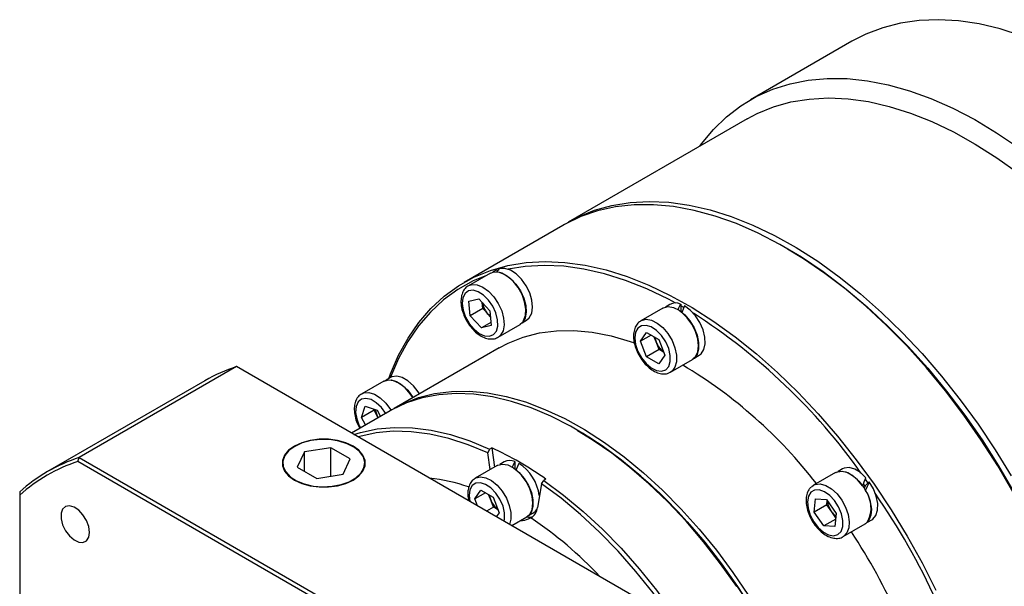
# Model space of a CAD drawing. Header units: millimetres. Extents: x 2126 to 3163, y 267 to 1000.
# Tile 4 of 8: x 2329 to 2445, y 510 to 577. Entities that reach past the tile are written whole.
import ezdxf

# ---------------------------------------------------------------- set-up
doc = ezdxf.new("R2010")
doc.units = ezdxf.units.MM
doc.layers.add('1轮廓实线层', color=7, linetype='Continuous')

msp = doc.modelspace()

# ---------------------------------------------------------------- linework, layer by layer
at = {"layer": '1轮廓实线层', "linetype": 'Continuous', "lineweight": 30}
for p, q in [((2427.28, 574.7), (2415.3, 567.79)), ((2414.93, 565.56), (2393.8, 553.36)), ((2393.16, 552.99), (2381.52, 546.27)), ((2419.66, 550.24), (2419.41, 550.38)), ((2384.62, 547.36), (2382.02, 545.86)), ((2385.3, 547.71), (2384.91, 547.48)), ((2385.38, 547.75), (2385.44, 547.62)), ((2382.02, 545.86), (2382.08, 545.89)), ((2382.09, 544.04), (2383.25, 544.34)), ((2382.24, 542.31), (2382.09, 544.04)), ((2383.25, 544.34), (2384.55, 542.92)), ((2383.73, 543.17), (2383.66, 543.89)), ((2383.73, 543.17), (2382.24, 542.31)), ((2384.38, 542.46), (2383.73, 543.17)), ((2384.55, 542.92), (2384.7, 541.19)), ((2404.98, 543.24), (2402.38, 541.74)), ((2405.8, 543.67), (2405.27, 543.36)), ((2407.07, 543.71), (2407.07, 542.85)), ((2407.43, 543.3), (2407.07, 543.5)), ((2383.55, 540.89), (2382.24, 542.31)), ((2384.67, 541.54), (2383.55, 540.89)), ((2384.61, 542.2), (2384.38, 542.46)), ((2388.37, 541.49), (2388.89, 541.79)), ((2384.7, 541.19), (2383.55, 540.89)), ((2385.52, 539.8), (2388.12, 541.3)), ((2402.33, 539.32), (2403.05, 540.34)), ((2403.05, 540.34), (2404.48, 539.52)), ((2385.56, 539.82), (2385.52, 539.8)), ((2403.57, 540.04), (2402.33, 539.32)), ((2403.05, 537.48), (2402.33, 539.32)), ((2404.18, 539.26), (2403.96, 539.81)), ((2404.53, 538.34), (2404.18, 539.26)), ((2404.48, 539.52), (2405.19, 537.67)), ((2385.65, 538.55), (2373.28, 531.41)), ((2404.53, 538.34), (2403.05, 537.48)), ((2405.05, 538.04), (2404.53, 538.34)), ((2404.48, 536.66), (2403.05, 537.48)), ((2405.19, 537.67), (2404.48, 536.66)), ((2405.88, 535.68), (2408.48, 537.18)), ((2408.73, 537.37), (2409.25, 537.68)), ((2354.66, 536.33), (2336.1, 525.61)), ((2404.95, 507.29), (2354.66, 536.33)), ((2350.93, 534.67), (2332.37, 523.96)), ((2372.03, 534.62), (2369.43, 533.12)), ((2372.84, 535.04), (2372.32, 534.74)), ((2372.78, 531.12), (2368.23, 528.49)), ((2369.41, 530.34), (2369.85, 531.65)), ((2370.9, 531.2), (2369.41, 530.34)), ((2369.85, 531.65), (2371.25, 531.19)), ((2370.9, 531.2), (2370.93, 531.3)), ((2371.37, 530.31), (2370.9, 531.2)), ((2371.25, 531.19), (2371.64, 530.46)), ((2369.89, 529.45), (2369.41, 530.34)), ((2394.91, 528.81), (2394.66, 528.95)), ((2361.53, 526.93), (2361.49, 526.91)), ((2365.79, 526.76), (2362.67, 526.27)), ((2368.08, 525.44), (2365.79, 526.76)), ((2365.79, 523.41), (2365.79, 526.76)), ((2368.42, 526.91), (2368.38, 526.93)), ((2384.53, 526.61), (2384.33, 526.16)), ((2384.53, 526.61), (2384.78, 526.75)), ((2384.78, 526.75), (2385.1, 524.48)), ((2335.93, 525.14), (2336.1, 525.61)), ((2336.1, 525.61), (2386.39, 496.58)), ((2362.67, 526.27), (2361.83, 524.47)), ((2362.67, 523.99), (2362.67, 526.27)), ((2367.24, 523.63), (2368.08, 525.44)), ((2384.6, 524.19), (2384.33, 526.16)), ((2386.06, 496.2), (2335.93, 525.14)), ((2361.83, 524.47), (2364.12, 523.15)), ((2385.43, 524.67), (2382.83, 523.17)), ((2386.24, 525.09), (2385.72, 524.79)), ((2387.52, 525.13), (2387.52, 524.28)), ((2426.16, 524.27), (2425.64, 523.97)), ((2364.12, 523.15), (2367.24, 523.63)), ((2390.63, 522.52), (2390.92, 522.92)), ((2391.17, 523.06), (2390.92, 522.92)), ((2425.35, 523.85), (2422.75, 522.35)), ((2429.2, 522.6), (2428.87, 523.06)), ((2382.78, 520.75), (2383.5, 521.77)), ((2383.5, 521.77), (2384.93, 520.94)), ((2390.63, 522.52), (2390.16, 519.72)), ((2422.5, 522.15), (2422.76, 522.35)), ((2428.85, 522.24), (2428.64, 522.52)), ((2429.33, 522.73), (2428.86, 522.26)), ((2329.07, 521.56), (2329.07, 521.17)), ((2329.07, 521.17), (2329.07, 463.29)), ((2382.11, 521.14), (2382.19, 520.44)), ((2384.02, 521.46), (2382.78, 520.75)), ((2383.11, 519.9), (2382.78, 520.75)), ((2384.62, 520.69), (2384.41, 521.24)), ((2384.98, 519.77), (2384.62, 520.69)), ((2384.93, 520.94), (2385.64, 519.1)), ((2422.82, 519.18), (2422.97, 520.74)), ((2422.97, 520.74), (2424.28, 520.66)), ((2424.28, 520.66), (2425.43, 519.02)), ((2424.31, 520.04), (2424.36, 520.54)), ((2384.98, 519.77), (2384.17, 519.29)), ((2385.5, 519.47), (2384.98, 519.77)), ((2424.31, 520.04), (2422.82, 519.18)), ((2424.89, 519.22), (2424.31, 520.04)), ((2385.64, 519.1), (2385.31, 518.63)), ((2387.14, 517.58), (2388.93, 518.61)), ((2389.18, 518.8), (2389.7, 519.1)), ((2423.98, 517.55), (2422.82, 519.18)), ((2425.37, 518.35), (2423.98, 517.55)), ((2425.38, 518.51), (2424.89, 519.22)), ((2425.43, 519.02), (2425.28, 517.46)), ((2429.1, 517.98), (2429.62, 518.28)), ((2425.28, 517.46), (2423.98, 517.55)), ((2426.25, 516.28), (2428.85, 517.78)), ((2426.28, 516.3), (2426.25, 516.28))]:
    msp.add_line(p, q, dxfattribs=at)
at = {"layer": '1轮廓实线层', "linetype": 'Continuous', "lineweight": 30, "flags": 128}
for points in [[(2447.31, 575.35), (2444.78, 576.15), (2442.3, 576.74), (2439.87, 577.1), (2437.5, 577.24), (2435.22, 577.16), (2433.02, 576.84), (2430.92, 576.3), (2428.92, 575.55), (2427.28, 574.7)], [(2409.34, 562.33), (2409.53, 562.59), (2410.93, 564.29), (2412.49, 565.79), (2414.17, 567.08), (2415.99, 568.17), (2417.93, 569.04), (2419.98, 569.69), (2422.13, 570.11), (2424.37, 570.31), (2426.7, 570.29), (2429.1, 570.04), (2431.56, 569.56), (2434.06, 568.86), (2436.61, 567.94), (2439.18, 566.81), (2441.77, 565.47), (2444.36, 563.92), (2446.94, 562.18)], [(2414.93, 565.56), (2416.09, 566.17), (2418.04, 566.97), (2420.09, 567.54), (2422.25, 567.89), (2424.5, 568.02), (2426.83, 567.91), (2429.22, 567.58), (2431.68, 567.02), (2434.18, 566.23), (2436.71, 565.23), (2439.26, 564.01), (2441.82, 562.58), (2444.38, 560.95), (2446.93, 559.13)], [(2446.32, 521.49), (2444.5, 524.62), (2442.55, 527.67), (2440.49, 530.62), (2438.33, 533.47), (2436.09, 536.18), (2433.76, 538.77), (2431.36, 541.2), (2428.91, 543.47), (2426.41, 545.57), (2423.88, 547.49), (2421.32, 549.22), (2418.76, 550.75), (2416.2, 552.07), (2413.66, 553.19), (2411.14, 554.08), (2408.67, 554.75), (2406.24, 555.2), (2403.88, 555.42), (2401.59, 555.41), (2399.38, 555.18), (2397.27, 554.71), (2395.27, 554.02), (2393.38, 553.11), (2393.16, 552.99)], [(2393.48, 553.17), (2394.95, 553.97), (2396.9, 554.77), (2398.96, 555.34), (2401.12, 555.69), (2403.36, 555.82), (2405.69, 555.71), (2408.09, 555.38), (2410.54, 554.82), (2413.04, 554.03), (2415.57, 553.03), (2418.13, 551.81), (2420.69, 550.38), (2423.25, 548.75), (2425.79, 546.93), (2428.31, 544.91), (2430.78, 542.73), (2433.21, 540.37), (2435.57, 537.86), (2437.86, 535.21), (2440.07, 532.43), (2442.18, 529.53), (2444.18, 526.53), (2446.07, 523.44)], [(2419.66, 550.24), (2421.56, 549.08), (2424.1, 547.37), (2426.61, 545.46), (2429.09, 543.37), (2431.53, 541.12), (2433.91, 538.7), (2436.22, 536.14), (2438.45, 533.44), (2440.6, 530.61), (2442.64, 527.68), (2444.58, 524.65), (2446.39, 521.54), (2448.08, 518.37), (2449.63, 515.14), (2451.04, 511.88), (2452.3, 508.6), (2453.41, 505.31), (2454.35, 502.04), (2455.13, 498.79), (2455.74, 495.59), (2456.18, 492.44), (2456.44, 489.36), (2456.53, 486.37)], [(2372.63, 534.92), (2372.84, 535.48), (2373.79, 537.68), (2374.9, 539.7), (2376.17, 541.54), (2377.59, 543.18), (2379.15, 544.63), (2380.85, 545.86), (2382.68, 546.88), (2384.63, 547.68), (2386.68, 548.26), (2388.84, 548.61), (2391.09, 548.73), (2393.42, 548.62), (2395.81, 548.29), (2398.27, 547.73), (2400.76, 546.95), (2403.3, 545.94), (2405.85, 544.72), (2408.41, 543.3), (2410.97, 541.66), (2413.52, 539.84), (2416.03, 537.83), (2418.51, 535.64), (2420.94, 533.29), (2423.3, 530.78), (2425.59, 528.13), (2427.79, 525.34), (2429.9, 522.45), (2431.91, 519.44), (2433.79, 516.35), (2435.56, 513.19), (2437.19, 509.97)], [(2384.62, 547.36), (2385.05, 547.51), (2385.67, 547.47), (2386.33, 547.21), (2387, 546.72), (2387.62, 546.07), (2388.15, 545.28), (2388.55, 544.42), (2388.78, 543.55), (2388.84, 542.75), (2388.71, 542.06), (2388.41, 541.53), (2388.12, 541.3)], [(2388.5, 541.72), (2388.53, 541.77), (2388.76, 542.37), (2388.81, 543.12), (2388.66, 543.97), (2388.35, 544.84), (2387.88, 545.67), (2387.3, 546.4), (2386.64, 546.97), (2385.97, 547.34), (2385.59, 547.46)], [(2388.89, 541.79), (2389.21, 542.07), (2389.5, 542.62), (2389.6, 543.33), (2389.52, 544.15), (2389.26, 545.02), (2388.84, 545.87), (2388.29, 546.64), (2387.65, 547.27), (2386.98, 547.71), (2386.32, 547.92), (2385.72, 547.9)], [(2406.48, 543.83), (2405.62, 544.29), (2403.08, 545.5), (2400.56, 546.5), (2398.08, 547.27), (2395.65, 547.83), (2393.27, 548.16), (2390.95, 548.27), (2388.72, 548.15), (2386.7, 547.82)], [(2384.14, 547.09), (2382.6, 546.43), (2380.78, 545.42), (2379.09, 544.19), (2377.54, 542.76), (2376.13, 541.13), (2374.87, 539.3), (2373.77, 537.29), (2372.82, 535.1), (2372.79, 535.01)], [(2381.69, 542.17), (2382.13, 541.4), (2382.69, 540.74), (2383.3, 540.24), (2383.93, 539.96), (2384.5, 539.91), (2384.98, 540.1), (2385.32, 540.52), (2385.49, 541.12), (2385.47, 541.85), (2385.26, 542.66), (2384.89, 543.45), (2384.39, 544.18), (2383.8, 544.76), (2383.18, 545.16), (2382.57, 545.33), (2382.04, 545.25), (2381.62, 544.95), (2381.37, 544.43), (2381.29, 543.76), (2381.41, 542.98), (2381.69, 542.17)], [(2382.08, 545.89), (2382.45, 546.01), (2383.07, 545.97), (2383.73, 545.71), (2384.4, 545.22), (2385.02, 544.57), (2385.55, 543.78), (2385.95, 542.92), (2386.18, 542.05), (2386.24, 541.25), (2386.11, 540.56), (2385.81, 540.03), (2385.56, 539.82)], [(2404.98, 543.24), (2405.04, 543.28), (2405.59, 543.41), (2406.23, 543.3), (2406.9, 542.97), (2407.56, 542.43), (2408.16, 541.72), (2408.65, 540.91), (2409, 540.04), (2409.18, 539.19), (2409.18, 538.41), (2409, 537.76), (2408.65, 537.3), (2408.48, 537.18)], [(2408.54, 537.27), (2408.81, 537.52), (2409.08, 538.08), (2409.18, 538.79), (2409.09, 539.62), (2408.81, 540.49), (2408.38, 541.34), (2407.83, 542.1), (2407.19, 542.72)], [(2409.25, 537.68), (2409.48, 537.84), (2409.8, 538.34), (2409.96, 539.01), (2409.93, 539.8), (2409.71, 540.67), (2409.33, 541.53), (2408.81, 542.33), (2408.19, 543), (2407.52, 543.49)], [(2384.38, 542.46), (2384.53, 542.3), (2384.61, 542.23)], [(2402.37, 541.74), (2402.44, 541.78), (2402.99, 541.91), (2403.63, 541.8), (2404.3, 541.47), (2404.96, 540.93), (2405.56, 540.22), (2406.05, 539.41), (2406.4, 538.54), (2406.59, 537.69), (2406.59, 536.91), (2406.4, 536.26), (2406.05, 535.8), (2405.86, 535.67)], [(2385.65, 538.55), (2386.71, 539.1), (2388.5, 539.81), (2390.4, 540.3), (2392.4, 540.55), (2394.48, 540.58), (2396.64, 540.38), (2398.86, 539.96), (2401.13, 539.3), (2401.62, 539.14)], [(2401.66, 539.71), (2401.75, 538.94), (2402.02, 538.13), (2402.45, 537.36), (2402.99, 536.68), (2403.6, 536.17), (2404.23, 535.86), (2404.81, 535.79), (2405.3, 535.96), (2405.66, 536.35), (2405.84, 536.94), (2405.84, 537.66), (2405.66, 538.46), (2405.3, 539.26), (2404.81, 540), (2404.23, 540.6), (2403.6, 541.01), (2402.99, 541.2), (2402.45, 541.16), (2402.02, 540.87), (2401.75, 540.38), (2401.66, 539.71)], [(2372.03, 534.62), (2372.3, 534.73), (2372.89, 534.77), (2373.54, 534.57), (2374.22, 534.15), (2374.86, 533.54), (2375.42, 532.78), (2375.48, 532.68)], [(2375.46, 532.67), (2375.15, 533.14), (2374.54, 533.83), (2373.88, 534.36), (2373.2, 534.67), (2372.58, 534.74), (2372.05, 534.58)], [(2376.25, 533.13), (2376.11, 533.35), (2375.54, 534.08), (2374.89, 534.67), (2374.21, 535.05), (2373.56, 535.2), (2372.99, 535.11), (2372.84, 535.04)], [(2373.03, 531.26), (2374.33, 531.96), (2376.12, 532.67), (2378.02, 533.15), (2380.02, 533.41), (2382.1, 533.44), (2384.26, 533.24), (2386.48, 532.81), (2388.76, 532.16), (2391.06, 531.29), (2393.39, 530.2), (2395.74, 528.9), (2398.07, 527.39), (2400.39, 525.7), (2402.68, 523.81), (2404.93, 521.76), (2407.12, 519.54), (2409.25, 517.18), (2411.29, 514.68), (2413.24, 512.05), (2415.08, 509.33)], [(2372.27, 530.77), (2372.26, 530.79), (2371.75, 531.5), (2371.15, 532.07), (2370.53, 532.45), (2369.93, 532.59), (2369.4, 532.49), (2369, 532.16), (2368.77, 531.63), (2368.71, 530.94), (2368.84, 530.16), (2369.15, 529.35), (2369.28, 529.1)], [(2369.44, 533.13), (2369.7, 533.23), (2370.29, 533.27), (2370.94, 533.07), (2371.62, 532.65), (2372.26, 532.04), (2372.82, 531.28), (2372.89, 531.17)], [(2413.68, 510.42), (2411.78, 513.09), (2409.78, 515.66), (2407.7, 518.09), (2405.54, 520.39), (2403.32, 522.52), (2401.05, 524.49), (2398.74, 526.28), (2396.41, 527.88), (2394.07, 529.29), (2391.73, 530.48), (2389.41, 531.46), (2387.12, 532.23), (2384.87, 532.77), (2382.68, 533.08), (2380.56, 533.17), (2378.52, 533.02), (2376.57, 532.65), (2374.72, 532.06), (2372.99, 531.24), (2372.78, 531.12)], [(2368.52, 528.32), (2369.29, 528.56), (2371.25, 528.98), (2373.29, 529.16), (2375.42, 529.11), (2377.62, 528.83), (2379.89, 528.31), (2382.19, 527.57), (2384.53, 526.61)], [(2384.33, 526.16), (2382, 527.12), (2379.71, 527.86), (2377.47, 528.37), (2375.28, 528.65), (2373.16, 528.7), (2371.13, 528.52), (2369.19, 528.1), (2369, 528.05)], [(2394.91, 528.81), (2396.64, 527.75), (2398.96, 526.16), (2401.24, 524.38), (2403.5, 522.43), (2405.7, 520.31), (2407.84, 518.04), (2409.91, 515.62), (2411.89, 513.08), (2413.78, 510.42), (2415.55, 507.67), (2417.21, 504.83), (2418.74, 501.93), (2420.13, 498.98), (2421.38, 496), (2422.48, 493), (2423.42, 490.01), (2424.19, 487.03), (2424.8, 484.09), (2425.24, 481.21), (2425.5, 478.39), (2425.59, 475.66)], [(2425.59, 475.66), (2425.57, 477.01), (2425.39, 479.79), (2425.04, 482.64), (2424.52, 485.56), (2423.83, 488.52), (2422.97, 491.5), (2421.95, 494.5), (2420.78, 497.49), (2419.45, 500.46), (2417.99, 503.39), (2416.4, 506.26), (2414.68, 509.06), (2412.85, 511.76), (2410.91, 514.36), (2408.89, 516.85), (2406.78, 519.19), (2404.61, 521.39), (2402.38, 523.43), (2400.1, 525.3), (2397.8, 526.98), (2395.48, 528.47), (2394.91, 528.81)], [(2361.49, 526.95), (2360.81, 526.46), (2360.33, 525.89), (2360.09, 525.27), (2360.09, 524.64), (2360.33, 524.02), (2360.81, 523.45), (2361.49, 522.95), (2362.35, 522.56), (2363.34, 522.28), (2364.41, 522.14), (2365.5, 522.14), (2366.57, 522.28), (2367.56, 522.56), (2368.42, 522.95), (2369.11, 523.45), (2369.58, 524.02), (2369.83, 524.64), (2369.83, 525.27), (2369.58, 525.89), (2369.11, 526.46), (2368.42, 526.95), (2367.56, 527.35), (2366.57, 527.62), (2365.5, 527.77), (2364.41, 527.77), (2363.34, 527.62), (2362.35, 527.35), (2361.49, 526.95)], [(2361.53, 526.93), (2360.83, 526.42), (2360.36, 525.83), (2360.13, 525.2), (2360.16, 524.55), (2360.46, 523.92), (2360.99, 523.35), (2361.74, 522.87), (2362.66, 522.49), (2363.7, 522.25), (2364.82, 522.16), (2365.94, 522.22), (2367, 522.42), (2367.96, 522.76), (2368.75, 523.22), (2369.34, 523.77), (2369.7, 524.39), (2369.8, 525.04), (2369.63, 525.68), (2369.22, 526.28), (2368.57, 526.81), (2367.73, 527.24), (2366.74, 527.55), (2365.66, 527.72), (2364.53, 527.74), (2363.43, 527.61), (2362.41, 527.33), (2361.53, 526.93)], [(2385.43, 524.67), (2385.49, 524.7), (2386.04, 524.83), (2386.68, 524.73), (2387.35, 524.39), (2388.01, 523.85), (2388.61, 523.15), (2389.1, 522.33), (2389.45, 521.47), (2389.63, 520.61), (2389.63, 519.83), (2389.45, 519.19), (2389.1, 518.73), (2388.93, 518.61)], [(2388.99, 518.7), (2389.26, 518.95), (2389.53, 519.5), (2389.63, 520.22), (2389.53, 521.05), (2389.26, 521.92), (2388.83, 522.77), (2388.28, 523.53), (2387.64, 524.15)], [(2428.93, 523.23), (2428.29, 523.83), (2427.61, 524.24), (2426.96, 524.42), (2426.38, 524.36), (2426.16, 524.27)], [(2382.82, 523.16), (2382.89, 523.2), (2383.44, 523.33), (2384.08, 523.23), (2384.75, 522.89), (2385.41, 522.35), (2386.01, 521.65), (2386.5, 520.83), (2386.85, 519.97), (2387.03, 519.11), (2387.03, 518.33), (2386.87, 517.73)], [(2390.92, 522.92), (2393.26, 521.18), (2395.56, 519.26), (2397.83, 517.17), (2400.03, 514.91), (2402.16, 512.5), (2404.2, 509.95), (2406.15, 507.28), (2408, 504.51), (2409.72, 501.65), (2411.32, 498.72), (2412.78, 495.73)], [(2425.35, 523.85), (2425.56, 523.94), (2426.14, 524), (2426.79, 523.83), (2427.47, 523.43), (2428.11, 522.83), (2428.69, 522.09), (2429.14, 521.25), (2429.44, 520.38), (2429.57, 519.54), (2429.51, 518.8), (2429.28, 518.21), (2428.88, 517.81), (2428.85, 517.78)], [(2428.53, 522.27), (2427.94, 522.98), (2427.28, 523.53), (2426.61, 523.87), (2425.97, 523.97), (2425.42, 523.84), (2425.37, 523.81)], [(2386.24, 518.1), (2386.29, 518.36), (2386.29, 519.09), (2386.11, 519.88), (2385.75, 520.69), (2385.26, 521.42), (2384.68, 522.02), (2384.05, 522.44), (2383.44, 522.63), (2382.9, 522.58), (2382.47, 522.3), (2382.2, 521.8), (2382.11, 521.14), (2382.11, 521.14)], [(2412.34, 495.51), (2410.89, 498.48), (2409.31, 501.39), (2407.59, 504.24), (2405.76, 506.99), (2403.83, 509.64), (2401.79, 512.17), (2399.68, 514.56), (2397.49, 516.81), (2395.24, 518.89), (2392.95, 520.8), (2390.63, 522.52)], [(2422.43, 521.51), (2422.14, 521.04), (2422.03, 520.39), (2422.1, 519.63), (2422.36, 518.82), (2422.77, 518.03), (2423.3, 517.34), (2423.91, 516.81), (2424.53, 516.48), (2425.12, 516.39), (2425.63, 516.53), (2426, 516.9), (2426.2, 517.47), (2426.22, 518.19), (2426.05, 518.98), (2425.71, 519.78), (2425.23, 520.53), (2424.66, 521.15), (2424.03, 521.58), (2423.42, 521.8), (2422.87, 521.77), (2422.43, 521.51)], [(2422.76, 522.35), (2422.96, 522.44), (2423.54, 522.5), (2424.2, 522.33), (2424.87, 521.93), (2425.52, 521.33), (2426.09, 520.59), (2426.54, 519.75), (2426.84, 518.88), (2426.97, 518.04), (2426.92, 517.3), (2426.68, 516.71), (2426.28, 516.31), (2426.28, 516.3)], [(2429.62, 518.28), (2429.73, 518.35), (2430.1, 518.79), (2430.3, 519.41), (2430.32, 520.18), (2430.15, 521.04), (2429.81, 521.91), (2429.33, 522.73)], [(2337.3, 516.78), (2337.21, 517.46), (2336.95, 518.18), (2336.54, 518.85), (2336.03, 519.4), (2335.48, 519.77), (2334.95, 519.92), (2334.48, 519.84), (2334.14, 519.53), (2333.96, 519.03), (2333.96, 518.39), (2334.14, 517.68), (2334.48, 516.98), (2334.95, 516.36), (2335.48, 515.89), (2336.03, 515.63), (2336.54, 515.59), (2336.95, 515.79), (2337.21, 516.2), (2337.3, 516.78)], [(2389.7, 519.1), (2389.93, 519.27), (2390.11, 519.49)]]:
    msp.add_lwpolyline(points, dxfattribs=at)
at = {"layer": '1轮廓实线层', "linetype": 'Continuous', "lineweight": 30}
for centre, radius, start, end in [((2386.48, 544.39), 2.85, 190.2799, 222.6255), ((2406.47, 542.4), 1.44, 65.6821, 118.1871), ((2370.2, 482.54), 71.29, 35.3462, 57.4415), ((2406.5, 540.18), 2.5, 189.3465, 201.5125), ((2406.79, 540.24), 2.79, 200.6246, 231.1625), ((2360.68, 517.77), 19.51, 107.9677, 119.9623), ((2378.4, 487.93), 56.53, 37.7583, 59.2404), ((2373.65, 531.57), 2.6, 187.0161, 209.0269), ((2367.46, 489.38), 41.19, 54.8663, 65.139), ((2342.08, 507.14), 19.42, 107.9475, 132.0632), ((2386.92, 523.82), 1.44, 65.6821, 118.1871), ((2341.95, 506.8), 19.3, 108.1534, 131.8574), ((2385.12, 520.44), 5.31, 7.2762, 57.5505), ((2375.02, 501.5), 21.81, 71.2116, 83.6558), ((2426.01, 519.68), 3.53, 333.6674, 35.3919), ((2386.95, 521.6), 2.5, 189.3465, 201.5125), ((2387.28, 521.7), 2.84, 200.8725, 230.9147), ((2358.56, 472.34), 86.69, 15.0869, 34.4631), ((2388.48, 519.89), 1.69, 303.1439, 354.0914), ((2427.11, 520.83), 2.75, 186.8467, 215.8861), ((2389.18, 520.19), 1.6, 260.7077, 286.457), ((2362.84, 478.95), 47.63, 43.2583, 56.0975), ((2426.99, 520.68), 2.56, 214.7306, 231.5957), ((2366.46, 476.89), 72.72, 15.1039, 33.3251)]:
    msp.add_arc(centre, radius, start, end, dxfattribs=at)
for centre, major_axis, ratio, start_param, end_param in [((2386.37, 544.33), (-0.07, 3.66), 0.730448, 0.351381, 0.508968), ((2387.16, 544.79), (-0.07, 3.66), 0.730448, 0.539485, 0.727588), ((2406.73, 540.21), (1.51, 4.77), 0.201938, 0.814487, 1.002591), ((2407.52, 540.67), (1.51, 4.77), 0.201938, 1.002591, 1.190694), ((2387.18, 521.64), (1.51, 4.77), 0.201938, 0.814487, 1.002591), ((2387.97, 522.1), (1.51, 4.77), 0.201938, 1.002591, 1.190694), ((2427.1, 520.82), (2.6, 5.44), 0.117277, 5.038857, 5.226961), ((2427.89, 521.27), (1.76, 3.68), 0.117277, 4.965613, 5.038857), ((2427.89, 521.27), (2.6, 5.44), 0.117277, 4.850754, 5.038857)]:
    msp.add_ellipse(centre, major_axis=major_axis, ratio=ratio, start_param=start_param, end_param=end_param, dxfattribs=at)
for points, knots in [([(2382.11, 545.88), (2382.05, 545.86), (2381.82, 545.78), (2381.51, 545.43), (2381.24, 544.9), (2381.12, 544.24), (2381.16, 543.49), (2381.33, 542.77), (2381.52, 542.33), (2381.59, 542.16)], [0, 0, 0, 0, 0.0454743, 0.205805, 0.3645785, 0.53098, 0.7066541, 0.8858325, 1, 1, 1, 1]), ([(2381.59, 542.16), (2381.66, 542.02), (2381.85, 541.62), (2382.28, 541.01), (2382.86, 540.38), (2383.52, 539.9), (2384.18, 539.63), (2384.8, 539.57), (2385.28, 539.64), (2385.49, 539.8), (2385.56, 539.85)], [0, 0, 0, 0, 0.078746, 0.227216, 0.376658, 0.527717, 0.681251, 0.815847, 0.943879, 1, 1, 1, 1]), ([(2402.38, 541.72), (2402.26, 541.64), (2401.97, 541.46), (2401.68, 540.98), (2401.53, 540.45), (2401.51, 540.08), (2401.5, 539.93)], [0, 0, 0, 0, 0.221991, 0.51036, 0.807067, 1, 1, 1, 1]), ([(2401.5, 539.93), (2401.51, 539.79), (2401.52, 539.4), (2401.68, 538.71), (2402, 537.89), (2402.46, 537.13), (2403.02, 536.46), (2403.65, 535.93), (2404.31, 535.59), (2404.94, 535.45), (2405.47, 535.48), (2405.74, 535.63), (2405.84, 535.69)], [0, 0, 0, 0, 0.060364, 0.172718, 0.284726, 0.396533, 0.508712, 0.621827, 0.736646, 0.840195, 0.937943, 1, 1, 1, 1]), ([(2369.45, 533.1), (2369.37, 533.06), (2369.11, 532.93), (2368.81, 532.52), (2368.59, 531.95), (2368.53, 531.25), (2368.62, 530.47), (2368.85, 529.72), (2369.1, 529.26), (2369.2, 529.05)], [0, 0, 0, 0, 0.073503, 0.22344, 0.37444, 0.534334, 0.701464, 0.869999, 1, 1, 1, 1]), ([(2382.83, 523.14), (2382.71, 523.07), (2382.42, 522.88), (2382.13, 522.4), (2381.98, 521.87), (2381.95, 521.37), (2381.96, 520.94), (2382.03, 520.65), (2382.07, 520.5)], [0, 0, 0, 0, 0.164297, 0.377722, 0.597317, 0.740108, 0.869965, 1, 1, 1, 1]), ([(2422.42, 522.09), (2422.34, 522), (2422.13, 521.76), (2421.93, 521.24), (2421.84, 520.56), (2421.92, 519.79), (2422.16, 518.98), (2422.54, 518.18), (2423.04, 517.45), (2423.63, 516.83), (2424.29, 516.37), (2424.95, 516.1), (2425.57, 516.05), (2426.03, 516.14), (2426.23, 516.29), (2426.28, 516.33)], [0, 0, 0, 0, 0.04948, 0.127932, 0.209808, 0.29575, 0.382706, 0.469416, 0.556131, 0.643294, 0.73144, 0.821039, 0.89916, 0.973644, 1, 1, 1, 1]), ([(2389.4, 518.48), (2389.29, 518.43), (2388.97, 518.28), (2388.48, 518.12), (2388.16, 518.16), (2388.16, 518.16)], [0, 0, 0, 0, 0.3376157, 0.9984336, 1, 1, 1, 1])]:
    msp.add_open_spline(points, degree=3, knots=knots, dxfattribs=at)

doc.saveas('drawing.dxf')
